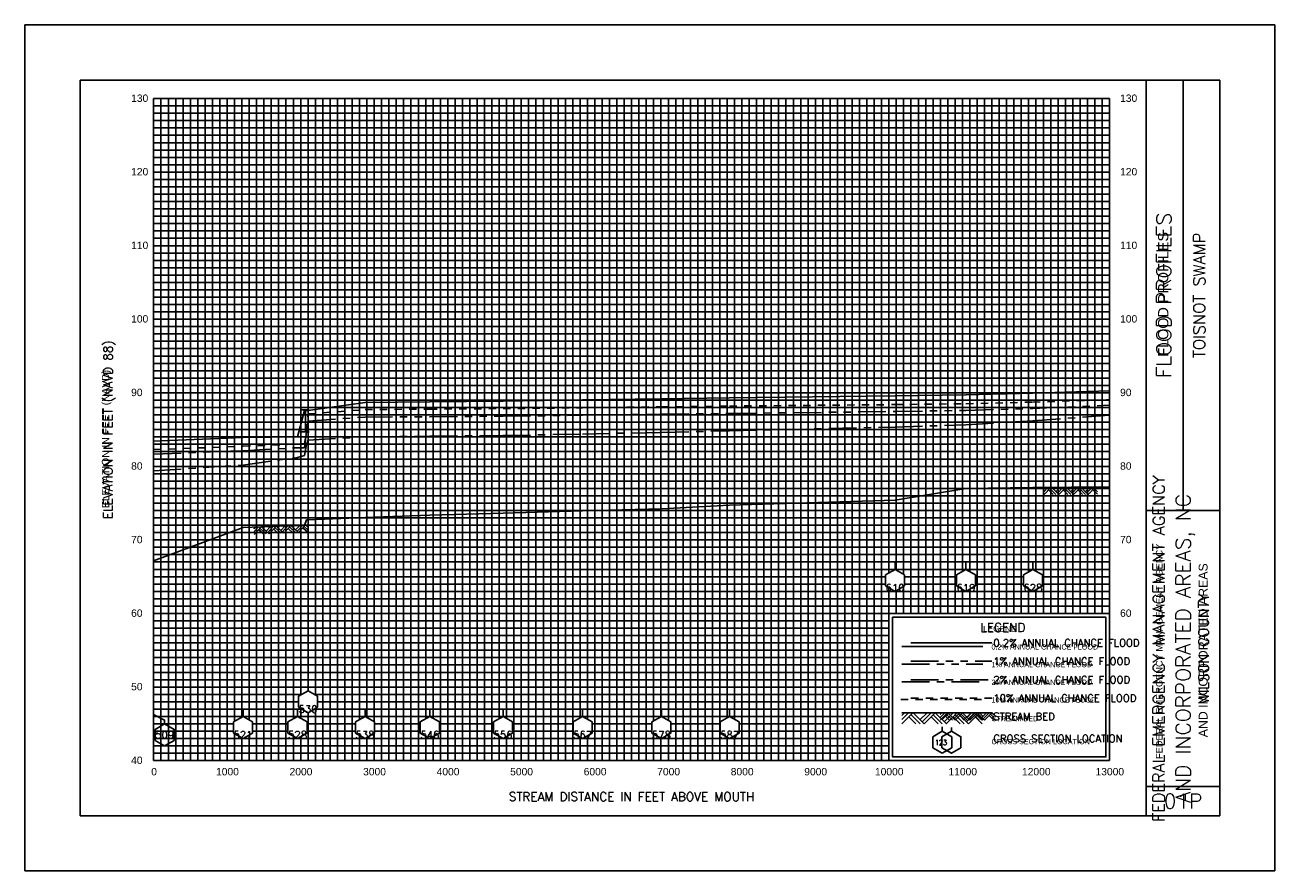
# Model space of a CAD drawing. Header units: inches. Extents: x -35 to 96, y -72 to 21.
# Tile 3 of 13: x 19 to 36, y -59 to -48. Entities that reach past the tile are written whole.
import ezdxf
from ezdxf.enums import TextEntityAlignment as Align

# ---------------------------------------------------------------- set-up
doc = ezdxf.new("R2010")
doc.units = ezdxf.units.IN
doc.header["$LTSCALE"] = 0.3
doc.header["$MEASUREMENT"] = 0
doc.set_wipeout_variables(frame=1)
for name, pattern in [('CENTER', [2, 1.25, -0.25, 0.25, -0.25]), ('DOT', [0.25, 0, -0.25]), ('HIDDEN', [0.375, 0.25, -0.125]), ('PHANTOM', [2.5, 1.25, -0.25, 0.25, -0.25, 0.25, -0.25])]:
    doc.linetypes.add(name, pattern=pattern)
doc.layers.get('0').update_dxf_attribs({"color": 3, "plot": 0})
for name, color, linetype in [('1', 5, 'Continuous'), ('2', 50, 'Continuous'), ('3', 9, 'DOT'), ('7', 7, 'Continuous'), ('BRIDGE', 7, 'Continuous'), ('GRIDS', 7, 'Continuous'), ('LEGEND_BOX', 7, 'Continuous'), ('LEGEND_XSEC', 7, 'Continuous'), ('ROCK', 7, 'Continuous'), ('STREAM', 5, 'Continuous'), ('TEXT', 255, 'Continuous'), ('WS10', 4, 'HIDDEN'), ('WS100', 5, 'PHANTOM'), ('WS50', 1, 'CENTER'), ('WS500', 1, 'Continuous'), ('XSEC', 7, 'Continuous'), ('XSEC_LEFT', 7, 'Continuous')]:
    doc.layers.add(name, color=color, linetype=linetype)
doc.styles.add('ARIAL', font='ARIAL.TTF')
doc.styles.get("Standard").update_dxf_attribs({"font": 'romans.shx'})

# ---------------------------------------------------------------- blocks, each defined once
blk = doc.blocks.new('border')
for p, q in [((12.95, 1.95), (10.05, 1.95)), ((10.05, 1.95), (10.05, 0.05)), ((12.95, 0.05), (12.95, 1.95)), ((10.05, 0.05), (12.95, 0.05)), ((10.05, 0.05), (10.05, 0.05))]:
    blk.add_line(p, q)
at = {"layer": '1', "color": 8}
for p, q in [((-1.75, 10), (-1.75, -1.5)), ((15.25, 10), (-1.75, 10)), ((15.25, -1.5), (15.25, 10)), ((-1.75, -1.5), (15.25, -1.5))]:
    blk.add_line(p, q, dxfattribs=at)
at = {"layer": '1'}
for p, q in [((-1, 9.25), (-1, -0.75)), ((14.5, 9.25), (-1, 9.25)), ((13.5, -0.75), (13.5, 9.25)), ((14, 3.4), (14, 9.25)), ((14.5, -0.75), (14.5, 9.25)), ((13.5, 3.4), (14.5, 3.4)), ((13.5, -0.35), (14.5, -0.35)), ((-1, -0.75), (-1, -0.75)), ((-1, -0.75), (14.5, -0.75))]:
    blk.add_line(p, q, dxfattribs=at)
at = {"layer": '2', "color": 50}
for p, q in [((0, 0), (0, 9)), ((0, 9), (13, 9)), ((1, 0), (1, 9)), ((2, 0), (2, 9)), ((3, 0), (3, 9)), ((4, 0), (4, 9)), ((5, 0), (5, 9)), ((6, 0), (6, 9)), ((7, 0), (7, 9)), ((8, 0), (8, 9)), ((9, 0), (9, 9)), ((10, 0), (10, 9)), ((13, 0), (13, 9)), ((0, 7), (13, 7)), ((0, 6), (13, 6)), ((0, 5), (13, 5)), ((0, 4), (13, 4)), ((0, 3), (13, 3)), ((0, 2), (13, 2)), ((0, 1), (10, 1)), ((0, 0), (13, 0))]:
    blk.add_line(p, q, dxfattribs=at)
at = {"layer": '2', "color": 50, "linetype": 'Continuous'}
for p, q in [((11, 2), (11, 9)), ((12, 2), (12, 9)), ((0, 8), (13, 8))]:
    blk.add_line(p, q, dxfattribs=at)
at = {"layer": '3', "color": 8, "linetype": 'Continuous'}
for p, q in [((0, 8.9), (13, 8.9)), ((0.1, 0), (0.1, 9)), ((0.2, 0), (0.2, 9)), ((0.3, 0), (0.3, 9)), ((0.4, 0), (0.4, 9)), ((0.5, 0), (0.5, 9)), ((0.6, 0), (0.6, 9)), ((0.7, 0), (0.7, 9)), ((0.8, 0), (0.8, 9)), ((0.9, 0), (0.9, 9)), ((1.1, 0), (1.1, 9)), ((1.2, 0), (1.2, 9)), ((1.3, 0), (1.3, 9)), ((1.4, 0), (1.4, 9)), ((1.5, 0), (1.5, 9)), ((1.6, 0), (1.6, 9)), ((1.7, 0), (1.7, 9)), ((1.8, 0), (1.8, 9)), ((1.9, 0), (1.9, 9)), ((2.1, 0), (2.1, 9)), ((2.2, 0), (2.2, 9)), ((2.3, 0), (2.3, 9)), ((2.4, 0), (2.4, 9)), ((2.5, 0), (2.5, 9)), ((2.6, 0), (2.6, 9)), ((2.7, 0), (2.7, 9)), ((2.8, 0), (2.8, 9)), ((2.9, 0), (2.9, 9)), ((3.1, 0), (3.1, 9)), ((3.2, 0), (3.2, 9)), ((3.3, 0), (3.3, 9)), ((3.4, 0), (3.4, 9)), ((3.5, 0), (3.5, 9)), ((3.6, 0), (3.6, 9)), ((3.7, 0), (3.7, 9)), ((3.8, 0), (3.8, 9)), ((3.9, 0), (3.9, 9)), ((4.1, 0), (4.1, 9)), ((4.2, 0), (4.2, 9)), ((4.3, 0), (4.3, 9)), ((4.4, 0), (4.4, 9)), ((4.5, 0), (4.5, 9)), ((4.6, 0), (4.6, 9)), ((4.7, 0), (4.7, 9)), ((4.8, 0), (4.8, 9)), ((4.9, 0), (4.9, 9)), ((5.1, 0), (5.1, 9)), ((5.2, 0), (5.2, 9)), ((5.3, 0), (5.3, 9)), ((5.4, 0), (5.4, 9)), ((5.5, 0), (5.5, 9)), ((5.6, 0), (5.6, 9)), ((5.7, 0), (5.7, 9)), ((5.8, 0), (5.8, 9)), ((5.9, 0), (5.9, 9)), ((6.1, 0), (6.1, 9)), ((6.2, 0), (6.2, 9)), ((6.3, 0), (6.3, 9)), ((6.4, 0), (6.4, 9)), ((6.5, 0), (6.5, 9)), ((6.6, 0), (6.6, 9)), ((6.7, 0), (6.7, 9)), ((6.8, 0), (6.8, 9)), ((6.9, 0), (6.9, 9)), ((7.1, 0), (7.1, 9)), ((7.2, 0), (7.2, 9)), ((7.3, 0), (7.3, 9)), ((7.4, 0), (7.4, 9)), ((7.5, 0), (7.5, 9)), ((7.6, 0), (7.6, 9)), ((7.7, 0), (7.7, 9)), ((7.8, 0), (7.8, 9)), ((7.9, 0), (7.9, 9)), ((8.1, 0), (8.1, 9)), ((8.2, 0), (8.2, 9)), ((8.3, 0), (8.3, 9)), ((8.4, 0), (8.4, 9)), ((8.5, 0), (8.5, 9)), ((8.6, 0), (8.6, 9)), ((8.7, 0), (8.7, 9)), ((8.8, 0), (8.8, 9)), ((8.9, 0), (8.9, 9)), ((9.1, 0), (9.1, 9)), ((9.2, 0), (9.2, 9)), ((9.3, 0), (9.3, 9)), ((9.4, 0), (9.4, 9)), ((9.5, 0), (9.5, 9)), ((9.6, 0), (9.6, 9)), ((9.7, 0), (9.7, 9)), ((9.8, 0), (9.8, 9)), ((9.9, 0), (9.9, 9)), ((10.1, 2), (10.1, 9)), ((10.2, 2), (10.2, 9)), ((10.3, 2), (10.3, 9)), ((10.4, 2), (10.4, 9)), ((10.5, 2), (10.5, 9)), ((10.6, 2), (10.6, 9)), ((10.7, 2), (10.7, 9)), ((10.8, 2), (10.8, 9)), ((10.9, 2), (10.9, 9)), ((11.1, 2), (11.1, 9)), ((11.2, 2), (11.2, 9)), ((11.3, 2), (11.3, 9)), ((11.4, 2), (11.4, 9)), ((11.5, 2), (11.5, 9)), ((11.6, 2), (11.6, 9)), ((11.7, 2), (11.7, 9)), ((11.8, 2), (11.8, 9)), ((11.9, 2), (11.9, 9)), ((12.1, 2), (12.1, 9)), ((12.2, 2), (12.2, 9)), ((12.3, 2), (12.3, 9)), ((12.4, 2), (12.4, 9)), ((12.5, 2), (12.5, 9)), ((12.6, 2), (12.6, 9)), ((12.7, 2), (12.7, 9)), ((12.8, 2), (12.8, 9)), ((12.9, 2), (12.9, 9)), ((0, 8.8), (13, 8.8)), ((0, 8.7), (13, 8.7)), ((0, 8.6), (13, 8.6)), ((0, 8.5), (13, 8.5)), ((0, 8.4), (13, 8.4)), ((0, 8.3), (13, 8.3)), ((0, 8.2), (13, 8.2)), ((0, 8.1), (13, 8.1)), ((0, 7.9), (13, 7.9)), ((0, 7.8), (13, 7.8)), ((0, 7.7), (13, 7.7)), ((0, 7.6), (13, 7.6)), ((0, 7.5), (13, 7.5)), ((0, 7.4), (13, 7.4)), ((0, 7.3), (13, 7.3)), ((0, 7.2), (13, 7.2)), ((0, 7.1), (13, 7.1)), ((0, 6.9), (13, 6.9)), ((0, 6.8), (13, 6.8)), ((0, 6.7), (13, 6.7)), ((0, 6.6), (13, 6.6)), ((0, 6.5), (13, 6.5)), ((0, 6.4), (13, 6.4)), ((0, 6.3), (13, 6.3)), ((0, 6.2), (13, 6.2)), ((0, 6.1), (13, 6.1)), ((0, 5.9), (13, 5.9)), ((0, 5.8), (13, 5.8)), ((0, 5.7), (13, 5.7)), ((0, 5.6), (13, 5.6)), ((0, 5.5), (13, 5.5)), ((0, 5.4), (13, 5.4)), ((0, 5.3), (13, 5.3)), ((0, 5.2), (13, 5.2)), ((0, 5.1), (13, 5.1)), ((0, 4.9), (13, 4.9)), ((0, 4.8), (13, 4.8)), ((0, 4.7), (13, 4.7)), ((0, 4.6), (13, 4.6)), ((0, 4.5), (13, 4.5)), ((0, 4.4), (13, 4.4)), ((0, 4.3), (13, 4.3)), ((0, 4.2), (13, 4.2)), ((0, 4.1), (13, 4.1)), ((0, 3.9), (13, 3.9)), ((0, 3.8), (13, 3.8)), ((0, 3.7), (13, 3.7)), ((0, 3.6), (13, 3.6)), ((0, 3.5), (13, 3.5)), ((0, 3.4), (13, 3.4)), ((0, 3.3), (13, 3.3)), ((0, 3.2), (13, 3.2)), ((0, 3.1), (13, 3.1)), ((0, 2.9), (13, 2.9)), ((0, 2.8), (13, 2.8)), ((0, 2.7), (13, 2.7)), ((0, 2.6), (13, 2.6)), ((0, 2.5), (13, 2.5)), ((0, 2.4), (13, 2.4)), ((0, 2.3), (13, 2.3)), ((0, 2.2), (13, 2.2)), ((0, 2.1), (13, 2.1)), ((0, 1.9), (10, 1.9)), ((0, 1.8), (10, 1.8)), ((0, 1.7), (10, 1.7)), ((0, 1.6), (10, 1.6)), ((0, 1.5), (10, 1.5)), ((0, 1.4), (10, 1.4)), ((0, 1.3), (10, 1.3)), ((0, 1.2), (10, 1.2)), ((0, 1.1), (10, 1.1)), ((0, 0.9), (10, 0.9)), ((0, 0.8), (10, 0.8)), ((0, 0.7), (10, 0.7)), ((0, 0.6), (10, 0.6)), ((0, 0.5), (10, 0.5)), ((0, 0.4), (10, 0.4)), ((0, 0.3), (10, 0.3)), ((0, 0.2), (10, 0.2)), ((0, 0.1), (10, 0.1))]:
    blk.add_line(p, q, dxfattribs=at)
at = {"layer": '7'}
for p, q in [((10.725, 0.4), (10.595, 0.325)), ((10.725, 0.4), (10.725, 0.458)), ((10.855, 0.325), (10.725, 0.4)), ((10.595, 0.325), (10.595, 0.175)), ((10.595, 0.325), (10.595, 0.325)), ((10.595, 0.175), (10.725, 0.1)), ((10.725, 0.1), (10.855, 0.175)), ((10.855, 0.175), (10.855, 0.325))]:
    blk.add_line(p, q, dxfattribs=at)
at = {"layer": 'STREAM'}
for p, q in [((10.212, 0.65), (10.175, 0.613)), ((10.268, 0.65), (10.175, 0.557)), ((10.325, 0.65), (10.175, 0.5)), ((10.175, 0.65), (11.275, 0.65)), ((10.271, 0.596), (10.368, 0.5)), ((10.3, 0.625), (10.424, 0.5)), ((10.331, 0.65), (10.481, 0.5)), ((10.518, 0.65), (10.424, 0.557)), ((10.574, 0.65), (10.453, 0.528)), ((10.631, 0.65), (10.481, 0.5)), ((10.574, 0.593), (10.668, 0.5)), ((10.603, 0.622), (10.724, 0.5)), ((10.631, 0.65), (10.781, 0.5)), ((10.818, 0.65), (10.724, 0.557)), ((10.874, 0.65), (10.753, 0.528)), ((10.928, 0.648), (10.778, 0.498)), ((10.874, 0.593), (10.968, 0.5)), ((10.903, 0.622), (11.024, 0.5)), ((10.931, 0.65), (11.081, 0.5)), ((11.118, 0.65), (11.024, 0.557)), ((11.174, 0.65), (11.053, 0.528)), ((11.231, 0.65), (11.081, 0.5)), ((11.174, 0.593), (11.268, 0.5)), ((11.203, 0.622), (11.275, 0.549)), ((11.231, 0.65), (11.275, 0.606))]:
    blk.add_line(p, q, dxfattribs=at)
at = {"layer": 'WS10'}
blk.add_line((10.16, 0.83), (11.26, 0.83), dxfattribs=at)
at = {"layer": 'WS100'}
blk.add_line((10.175, 1.31), (11.275, 1.31), dxfattribs=at)
at = {"layer": 'WS50'}
blk.add_line((10.175, 1.07), (11.275, 1.07), dxfattribs=at)
at = {"layer": 'WS500'}
blk.add_line((10.175, 1.55), (11.275, 1.55), dxfattribs=at)
at = {"color": 30, "style": 'ARIAL'}
blk.add_text('FLOOD PROFILES', height=0.14, rotation=90, dxfattribs=at).set_placement((13.8, 5.491))
at = {"style": 'ARIAL'}
blk.add_text('ELEVATION IN FEET (NAVD)', height=0.1, rotation=90, dxfattribs=at).set_placement((-0.604, 3.433))
at = {"color": 250, "style": 'ARIAL'}
blk.add_text('FEDERAL EMERGENCY MANAGEMENT AGENCY', height=0.09, rotation=90, dxfattribs=at).set_placement((13.721, 0.022))
blk.add_text('AND INCORPORATED AREAS', height=0.12, rotation=90, dxfattribs=at).set_placement((14.333, 1.5), align=Align.CENTER)
at = {"style": 'ARIAL'}
for s, height, p in [('LEGEND', 0.08, (11.281, 1.752)), ('0.2% ANNUAL CHANCE FLOOD', 0.07, (11.395, 1.51)), ('1% ANNUAL CHANCE FLOOD', 0.07, (11.395, 1.27)), ('2% ANNUAL CHANCE FLOOD', 0.07, (11.395, 1.03)), ('10% ANNUAL CHANCE FLOOD', 0.07, (11.395, 0.79)), ('STREAM BED', 0.07, (11.395, 0.535)), ('CROSS SECTION LOCATION', 0.07, (11.395, 0.223))]:
    blk.add_text(s, height=height, dxfattribs=at).set_placement(p)
at = {"width": 0.9}
blk.add_text('123', height=0.07, dxfattribs=at).set_placement((10.627, 0.212))
blk = doc.blocks.new('rock')
at = {"layer": 'STREAM'}
for p, q in [((0.171, 0.001), (0.147, -0.023)), ((0.209, 0.001), (0.147, -0.061)), ((0.247, 0.001), (0.147, -0.099)), ((0.251, 0.001), (0.351, -0.099)), ((0.375, 0.001), (0.313, -0.061)), ((0.413, 0.001), (0.332, -0.08)), ((0.451, 0.001), (0.351, -0.099)), ((0.451, 0.001), (0.551, -0.099)), ((0.575, 0.001), (0.513, -0.061)), ((0.613, 0.001), (0.532, -0.08)), ((0.651, 0.001), (0.551, -0.099)), ((0.651, 0.001), (0.751, -0.099)), ((0.776, 0.001), (0.713, -0.061)), ((0.813, 0.001), (0.732, -0.08)), ((0.851, 0.001), (0.751, -0.099)), ((0.851, 0.001), (0.88, -0.028)), ((0.211, -0.034), (0.275, -0.099)), ((0.23, -0.016), (0.313, -0.099)), ((0.413, -0.036), (0.475, -0.099)), ((0.432, -0.018), (0.513, -0.099)), ((0.613, -0.036), (0.676, -0.099)), ((0.632, -0.018), (0.713, -0.099)), ((0.813, -0.036), (0.876, -0.099)), ((0.832, -0.018), (0.88, -0.066))]:
    blk.add_line(p, q, dxfattribs=at)
blk = doc.blocks.new('wipeout')
blk.add_wipeout([(0, 0.15), (-0.129917, 0.075), (-0.129917, -0.075), (0, -0.15), (0.129917, -0.075), (0.129917, 0.075)])
blk = doc.blocks.new('xsec')
blk.add_line((0, 0.35), (0, 0.25))
blk.add_blockref('wipeout', (0, 0.1))
for p, q in [((-0.13, 0.175), (0, 0.25)), ((-0.13, 0.025), (-0.13, 0.175)), ((0.13, 0.175), (0, 0.25)), ((0, 0.25), (0, 0.25)), ((0.13, 0.025), (0.13, 0.175)), ((0, -0.05), (-0.13, 0.025)), ((0, -0.05), (0.13, 0.025))]:
    blk.add_line(p, q)
blk = doc.blocks.new('bar')
blk.add_line((-0.05, 0), (0.05, 0))

msp = doc.modelspace()

# ---------------------------------------------------------------- linework, layer by layer
at = {"layer": 'BRIDGE', "color": 1}
msp.add_line((22.679, -53.318, -1), (22.679, -53.02, -1), dxfattribs=at)
at = {"layer": 'LEGEND_BOX', "color": 0, "elevation": -1}
msp.add_lwpolyline([(30.664, -55.838), (30.664, -57.738), (33.564, -57.738), (33.564, -55.838), (30.664, -55.838), (30.664, -55.838)], dxfattribs=at)
at = {"layer": 'LEGEND_XSEC', "color": 0, "elevation": -1}
msp.add_lwpolyline([(31.464, -57.388), (31.335, -57.463), (31.335, -57.613), (31.464, -57.688), (31.594, -57.613), (31.594, -57.463), (31.464, -57.388), (31.464, -57.338), (31.464, -57.338)], dxfattribs=at)
at = {"layer": 'STREAM', "color": 1, "elevation": -1}
for points in [[(20.614, -55.074), (21.83, -54.619), (22.571, -54.59), (22.664, -54.59), (22.694, -54.516), (22.714, -54.516), (23.489, -54.482), (24.371, -54.452), (25.366, -54.423), (26.448, -54.391), (27.519, -54.367), (28.447, -54.316), (30.697, -54.246), (31.662, -54.089), (32.572, -54.075), (33.614, -54.068), (33.614, -54.068)], [(30.914, -57.138), (32.014, -57.138), (32.014, -57.138)]]:
    msp.add_lwpolyline(points, dxfattribs=at)
at = {"layer": 'WS10', "color": 6, "elevation": -1}
for points in [[(20.614, -53.56), (21.83, -53.515), (21.83, -53.515), (22.571, -53.485), (22.571, -53.485), (22.664, -53.478), (22.664, -53.478), (22.694, -53.316), (22.694, -53.316), (22.714, -53.076), (22.714, -53.076), (23.489, -53.016), (23.489, -53.016), (24.371, -53.01), (24.371, -53.01), (25.366, -53.003), (25.366, -53.003), (26.448, -52.991), (26.448, -52.991), (27.519, -52.979), (27.519, -52.979), (28.447, -52.969), (28.447, -52.969), (30.697, -52.948), (30.697, -52.948), (31.662, -52.936), (31.662, -52.936), (32.572, -52.915), (33.614, -52.882), (33.614, -52.882), (33.614, -52.882)], [(30.914, -56.938), (32.014, -56.938), (32.014, -56.938)]]:
    msp.add_lwpolyline(points, dxfattribs=at)
at = {"layer": 'WS100', "color": 1, "elevation": -1}
for points in [[(20.614, -53.621), (21.83, -53.575), (21.83, -53.575), (22.571, -53.534), (22.571, -53.534), (22.664, -53.534), (22.664, -53.534), (22.694, -53.316), (22.694, -53.316), (22.714, -53.172), (22.714, -53.172), (23.489, -53.119), (23.489, -53.119), (24.371, -53.114), (24.371, -53.114), (25.366, -53.106), (25.366, -53.106), (26.448, -53.093), (26.448, -53.093), (27.519, -53.079), (27.519, -53.079), (28.447, -53.069), (28.447, -53.069), (30.697, -53.043), (30.697, -53.043), (31.662, -53.027), (31.662, -53.027), (32.572, -53.001), (33.614, -52.958), (33.614, -52.958), (33.614, -52.958)], [(30.914, -56.438), (32.014, -56.438), (32.014, -56.438)]]:
    msp.add_lwpolyline(points, dxfattribs=at)
at = {"layer": 'WS50', "color": 5, "elevation": -1}
for points in [[(20.614, -53.85), (21.83, -53.77), (21.83, -53.77), (22.571, -53.669), (22.571, -53.669), (22.664, -53.642), (22.664, -53.642), (22.694, -53.493), (22.694, -53.493), (22.714, -53.43), (22.714, -53.43), (23.489, -53.387), (23.489, -53.387), (24.371, -53.379), (24.371, -53.379), (25.366, -53.369), (25.366, -53.369), (26.448, -53.349), (26.448, -53.349), (27.519, -53.326), (27.519, -53.326), (28.447, -53.306), (28.447, -53.306), (30.697, -53.254), (30.697, -53.254), (31.662, -53.222), (31.662, -53.222), (32.572, -53.168), (33.614, -53.094), (33.614, -53.094), (33.614, -53.094)], [(30.914, -56.688), (32.014, -56.688), (32.014, -56.688)]]:
    msp.add_lwpolyline(points, dxfattribs=at)
at = {"layer": 'WS500', "color": 3, "elevation": -1}
for points in [[(20.614, -53.447), (21.83, -53.395), (21.83, -53.395), (22.571, -53.388), (22.571, -53.388), (22.664, -53.029), (22.664, -53.029), (22.694, -53.029), (22.694, -53.029), (22.714, -53.029), (22.714, -53.029), (23.489, -52.919), (23.489, -52.919), (24.371, -52.911), (24.371, -52.911), (25.366, -52.901), (25.366, -52.901), (26.448, -52.883), (26.448, -52.883), (27.519, -52.868), (27.519, -52.868), (28.447, -52.856), (28.447, -52.856), (30.697, -52.83), (30.697, -52.83), (31.662, -52.816), (31.662, -52.816), (32.572, -52.795), (33.614, -52.762), (33.614, -52.762), (33.614, -52.762)], [(30.914, -56.188), (32.014, -56.188), (32.014, -56.188)]]:
    msp.add_lwpolyline(points, dxfattribs=at)
at = {"layer": 'XSEC_LEFT', "color": 0, "elevation": -1}
msp.add_lwpolyline([(20.764, -57.288), (20.635, -57.363), (20.635, -57.513), (20.764, -57.588), (20.894, -57.513), (20.894, -57.363), (20.764, -57.288), (20.764, -57.238), (20.614, -57.163), (20.614, -57.113), (20.614, -57.113)], dxfattribs=at)

# ---------------------------------------------------------------- block references
at = {"layer": 'BRIDGE', "color": 1}
for p in [(22.679, -53.02, -1), (22.679, -53.318, -1)]:
    msp.add_blockref('bar', p, dxfattribs=at)
at = {"layer": 'GRIDS', "color": 0}
msp.add_blockref('border', (20.614, -57.788, -1), dxfattribs=at)
at = {"layer": 'ROCK', "color": 1}
for p, rotation in [((32.572, -54.075, -1), 0.4167480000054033), ((21.83, -54.619, -1), 2.242955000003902)]:
    msp.add_blockref('rock', p, dxfattribs=dict(at, rotation=rotation))
msp.add_blockref('rock', (31.164, -57.139, -1), dxfattribs=at)

# ---------------------------------------------------------------- texts
at = {"layer": 'TEXT', "style": 'ARIAL'}
for s, p in [(' 130', (20.269, -48.833, -1)), (' 130', (33.719, -48.833, -1)), (' 120', (20.269, -49.833, -1)), (' 120', (33.719, -49.833, -1)), (' 110', (20.269, -50.833, -1)), (' 110', (33.719, -50.833, -1)), (' 100', (20.269, -51.833, -1)), (' 100', (33.719, -51.833, -1)), (' 90', (20.269, -52.833, -1)), (' 90', (33.719, -52.833, -1)), (' 80', (20.269, -53.833, -1)), (' 80', (33.719, -53.833, -1)), (' 70', (20.269, -54.833, -1)), (' 70', (33.719, -54.833, -1)), (' 60', (20.269, -55.833, -1)), (' 60', (33.719, -55.833, -1)), (' 50', (20.269, -56.833, -1)), (' 40', (20.269, -57.833, -1))]:
    msp.add_text(s, height=0.1, dxfattribs=at).set_placement(p)
at = {"layer": 'TEXT'}
for s, height, p in [('FLOOD PROFILES', 0.2, (34.454, -51.463, -1)), ('TOISNOT SWAMP', 0.16, (34.914, -51.463, -1)), ('ELEVATION IN FEET (NAVD 88)', 0.12, (20.054, -53.288, -1)), ('FEDERAL EMERGENCY MANAGEMENT AGENCY', 0.16, (34.364, -56.263, -1)), ('AND INCORPORATED AREAS, NC', 0.2, (34.714, -56.263, -1)), ('WILSON COUNTY', 0.14, (34.964, -56.263, -1))]:
    msp.add_text(s, height=height, rotation=90, dxfattribs=at).set_placement(p, align=Align.CENTER)
for s, height, p in [('LEGEND', 0.12, (32.164, -56.038, -1)), ('STREAM DISTANCE IN FEET ABOVE MOUTH', 0.12, (27.114, -58.338, -1)), ('01P', 0.2, (34.614, -58.438, -1))]:
    msp.add_text(s, height=height, dxfattribs=at).set_placement(p, align=Align.CENTER)
for s, p in [('0.2% ANNUAL CHANCE FLOOD', (32.034, -56.238, -1)), ('1% ANNUAL CHANCE FLOOD', (32.034, -56.488, -1)), ('2% ANNUAL CHANCE FLOOD', (32.034, -56.738, -1)), ('10% ANNUAL CHANCE FLOOD', (32.034, -56.988, -1)), ('STREAM BED', (32.034, -57.238, -1)), ('CROSS SECTION LOCATION', (32.034, -57.538, -1))]:
    msp.add_text(s, height=0.1, dxfattribs=at).set_placement(p)
msp.add_text('509', height=0.1, dxfattribs=at).set_placement((20.764, -57.438, -1), align=Align.MIDDLE_CENTER)
at = {"layer": 'TEXT', "style": 'ARIAL'}
for s, p in [('0', (20.62, -57.988, -1)), ('1000', (21.618, -57.988, -1)), ('2000', (22.618, -57.988, -1)), ('3000', (23.618, -57.988, -1)), ('4000', (24.618, -57.988, -1)), ('5000', (25.618, -57.988, -1)), ('6000', (26.618, -57.988, -1)), ('7000', (27.618, -57.988, -1)), ('8000', (28.618, -57.988, -1)), ('9000', (29.618, -57.988, -1)), ('10000', (30.618, -57.988, -1)), ('11000', (31.618, -57.988, -1)), ('12000', (32.618, -57.988, -1)), ('13000', (33.618, -57.988, -1))]:
    msp.add_text(s, height=0.1, dxfattribs=at).set_placement(p, align=Align.CENTER)

# ---------------------------------------------------------------- next in the draw order: block references
at = {"layer": 'XSEC', "color": 3}
for p in [(30.697, -55.438, -1), (31.662, -55.438, -1), (32.572, -55.438, -1), (21.83, -57.438, -1), (22.571, -57.438, -1), (23.489, -57.438, -1), (24.371, -57.438, -1), (25.366, -57.438, -1), (26.448, -57.438, -1), (27.519, -57.438, -1), (28.447, -57.438, -1)]:
    msp.add_blockref('xsec', p, dxfattribs=at)

# ---------------------------------------------------------------- next in the draw order: block references
msp.add_blockref('xsec', (22.714, -57.088, -1), dxfattribs=at)

# ---------------------------------------------------------------- next in the draw order: texts
at = {"layer": 'TEXT'}
for s, p in [('610', (30.697, -55.438, -1)), ('619', (31.662, -55.438, -1)), ('628', (32.572, -55.438, -1)), ('521', (21.83, -57.438, -1)), ('528', (22.571, -57.438, -1)), ('538', (23.489, -57.438, -1)), ('546', (24.371, -57.438, -1)), ('556', (25.366, -57.438, -1)), ('567', (26.448, -57.438, -1)), ('578', (27.519, -57.438, -1)), ('587', (28.447, -57.438, -1))]:
    msp.add_text(s, height=0.1, dxfattribs=at).set_placement(p, align=Align.MIDDLE_CENTER)

# ---------------------------------------------------------------- next in the draw order: texts
msp.add_text('530', height=0.1, dxfattribs=at).set_placement((22.714, -57.088, -1), align=Align.MIDDLE_CENTER)

doc.saveas('drawing.dxf')
